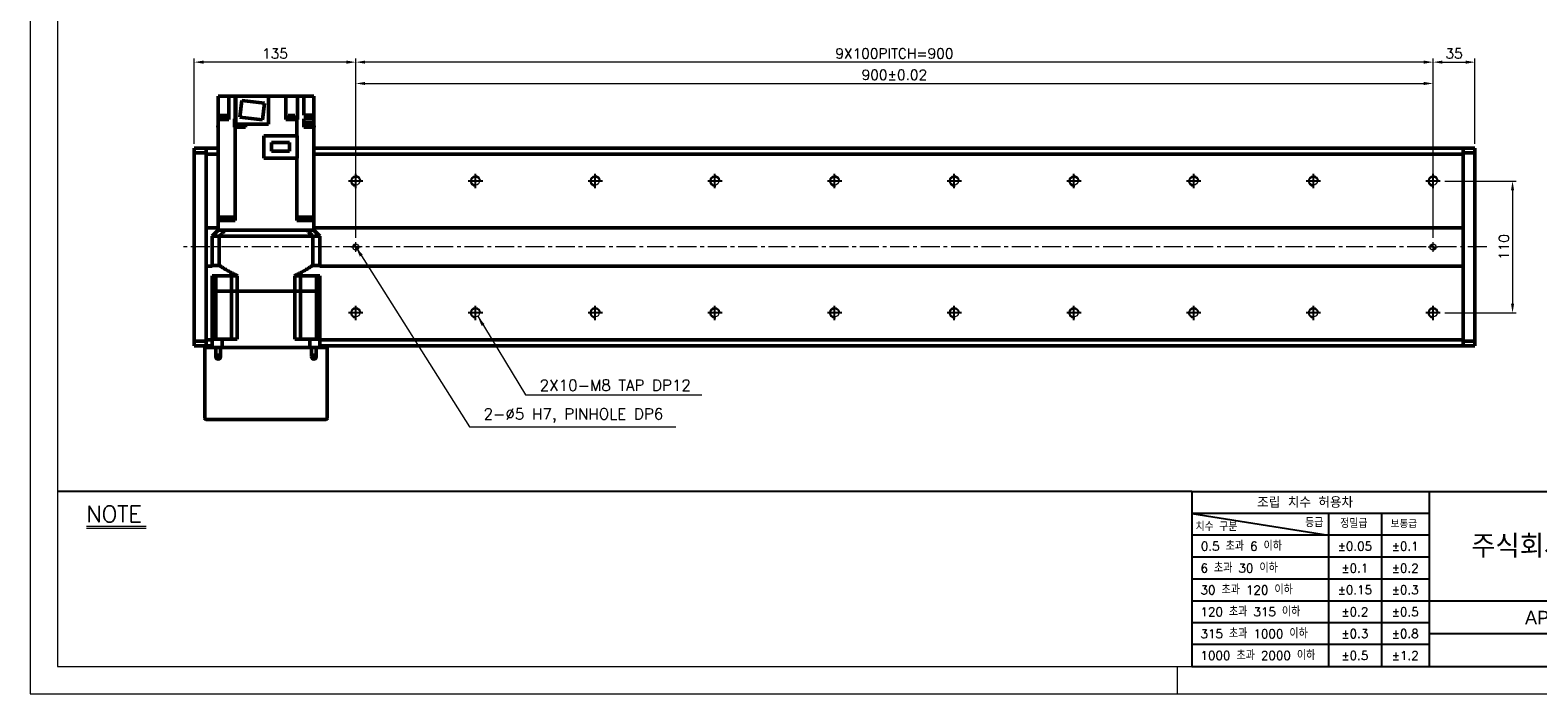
# Model space of a CAD drawing. Header units: millimetres. Extents: x 46891 to 50463, y 6223 to 9884.
# Tile 1 of 5: x 48547 to 49806, y 8529 to 9083. Entities that reach past the tile are written whole.
import ezdxf
from ezdxf.enums import TextEntityAlignment as Align

# ---------------------------------------------------------------- set-up
doc = ezdxf.new("R2010")
doc.units = ezdxf.units.MM
doc.header["$LTSCALE"] = 0.5
doc.linetypes.add('CENTER', pattern=[50.8, 31.75, -6.35, 6.35, -6.35])
doc.layers.get('0').update_dxf_attribs({"lineweight": 20})
for name, color, linetype, lineweight in [('1', 1, 'CENTER', 13), ('4', 4, 'Continuous', 13), ('외형선(ISO)', 7, 'Continuous', 50)]:
    doc.layers.add(name, color=color, linetype=linetype, lineweight=lineweight)
for name, color, linetype in [('3', 3, 'Continuous'), ('C', 1, 'CENTER'), ('DIM', 4, 'Continuous')]:
    doc.layers.add(name, color=color, linetype=linetype)
doc.styles.add('ACISOGDT', font='amgdt.shx')
doc.styles.add('DSR TEXT', font='romans.shx', dxfattribs={"bigfont": 'whgtxt.shx'})
doc.styles.get("Standard").update_dxf_attribs({"font": 'romans.shx', "bigfont": 'whgtxt.shx'})
doc.dimstyles.new('DSR', dxfattribs={"dimscale": 2, "dimtxt": 3, "dimasz": 3, "dimexe": 0.5, "dimexo": 0.5, "dimgap": 0.5, "dimtad": 1, "dimdsep": 46, "dimtxsty": 'Standard', "dimcen": 2.5, "dimclrd": 4, "dimclre": 4, "dimclrt": 2, "dimadec": 0, "dimazin": 2, "dimtfac": 1, "dimtmove": 0, "dimatfit": 3, "dimfxl": 0, "dimlwd": -1, "dimlwe": -1, "dimarcsym": 0})

# ---------------------------------------------------------------- blocks, each defined once
blk = doc.blocks.new('A$C13F00394')
for p, q in [((-202.34, 25.67), (-191.42, 25.67)), ((-202.34, 25.3), (-191.42, 25.3))]:
    blk.add_line(p, q)
at = {"layer": '3'}
for p, q in [((0, 32), (-207.68, 32)), ((0, 32), (202.32, 32)), ((0, 32), (0, 0)), ((43.43, 32), (43.43, 0)), ((0, 28), (25, 24)), ((43.43, 28), (0, 28)), ((25, 28), (25, 0)), ((34.7, 28), (34.7, 0)), ((43.43, 24), (0, 24)), ((43.43, 20), (0, 20)), ((43.43, 16), (0, 16)), ((0, 12), (129.32, 12)), ((43.43, 8), (0, 8)), ((97.32, 6), (43.43, 6)), ((43.43, 4), (0, 4)), ((0, 0), (202.32, 0))]:
    blk.add_line(p, q, dxfattribs=at)
at = {"color": 0, "style": 'DSR TEXT'}
for s, height, p in [('조립 치수 허용차', 2, (11.97, 29.02)), ('치수 구분', 1.5, (0.69, 24.78)), ('등급', 1.5, (20.77, 25.52)), ('정밀급', 1.5, (27.18, 25.37)), ('보통급', 1.3, (36.41, 25.38)), (' 0.5 초과 6 이하', 1.6, (0.56, 21.19)), (' 6 초과 30 이하', 1.6, (0.49, 17.19)), (' 30 초과 120 이하', 1.6, (0.49, 13.19)), (' 120 초과 315 이하', 1.6, (0.49, 9.19)), (' 315 초과 1000 이하', 1.6, (0.49, 5.19)), (' 1000 초과 2000 이하', 1.6, (0.49, 1.19))]:
    blk.add_text(s, height=height, dxfattribs=at).set_placement(p)
at = {"color": 7, "style": 'ACISOGDT'}
blk.add_text('APPROVED', height=2.5, dxfattribs=at).set_placement((70.28, 8.93), align=Align.MIDDLE_CENTER)
at = {"color": 7, "insert": (70.37, 22), "char_height": 4.2, "attachment_point": 5, "style": 'DSR TEXT'}
blk.add_mtext('주식회사 디에스알', dxfattribs=at)
at = {"color": 0, "char_height": 1.6, "attachment_point": 5, "style": 'DSR TEXT'}
for s, insert in [('%%P0.05', (29.85, 22)), ('%%P0.1', (39.07, 22)), ('%%P0.1', (29.85, 18)), ('%%P0.2', (39.07, 18)), ('%%P0.15', (29.85, 14)), ('%%P0.3', (39.07, 14)), ('%%P0.2', (29.85, 10)), ('%%P0.5', (39.07, 10)), ('%%P0.3', (29.85, 6)), ('%%P0.8', (39.07, 6)), ('%%P0.5', (29.85, 2)), ('%%P1.2', (39.07, 2))]:
    blk.add_mtext(s, dxfattribs=dict(at, insert=insert))
at = {"layer": '4', "color": 0, "style": 'DSR TEXT'}
blk.add_text('NOTE', height=3, dxfattribs=at).set_placement((-202.39, 26.38))
blk = doc.blocks.new('A$C1C1952E1')
at = {"color": 1}
blk.add_lwpolyline([(0, 0), (420, 0), (420, 297), (0, 297)], close=True, dxfattribs=at)
at = {"color": 3}
blk.add_lwpolyline([(5, 5), (415, 5), (415, 292), (5, 292)], close=True, dxfattribs=at)
blk = doc.blocks.new('A$C33E56CC6')
h = blk.add_hatch()
h.set_pattern_fill('ANSI31', color=256, style=0)
h.set_pattern_definition([(45, (-7065.45672, -6508.5399), (-0.0883883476, 0.0883883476), [])])
h.paths.add_polyline_path([(4, 6.5, 0.414214), (1.5, 4), (4, 4)])
h.paths.add_polyline_path([(6.5, 4), (4, 4), (4, 1.5, 0.414214)])
blk.add_circle((4, 4), 2.5)
at = {"layer": '1'}
for p, q in [((0, 4), (8, 4)), ((4, 0), (4, 8))]:
    blk.add_line(p, q, dxfattribs=at)
blk = doc.blocks.new('tap8')
blk.add_circle((0, 0), 3.4)
at = {"layer": 'C', "color": 1, "linetype": 'CENTER'}
for p, q in [((-6, 0), (6, 0)), ((0, -6), (0, 6))]:
    blk.add_line(p, q, dxfattribs=at)
at = {"layer": 'DIM', "color": 3}
blk.add_arc((0, 0), 4, 263.8455, 189.4314, dxfattribs=at)
blk = doc.blocks.new('*D85')
at = {"color": 1, "linetype": 'ByBlock'}
for p, q in [((49728.4, 8956.9), (49788.1, 8956.9)), ((49785.1, 8949.1), (49785.1, 8854.7)), ((49728.4, 8846.9), (49788.1, 8846.9))]:
    blk.add_line(p, q, dxfattribs=at)
at = {"color": 1}
for points in [[(49783.8, 8949.1), (49786.4, 8949.1), (49785.1, 8956.9)], [(49783.8, 8854.7), (49786.4, 8854.7), (49785.1, 8846.9)]]:
    blk.add_solid(points, dxfattribs=at)
at = {"layer": 'Defpoints', "color": 0}
for p in [(49724.8, 8956.9), (49724.8, 8846.9), (49785.1, 8846.9)]:
    blk.add_point(p, dxfattribs=at)
at = {"color": 3, "insert": (49777.9, 8901.9), "char_height": 8.4, "attachment_point": 5, "rotation": 90, "style": 'DSR TEXT'}
blk.add_mtext('110', dxfattribs=at)
blk = doc.blocks.new('*D86')
at = {"color": 1, "linetype": 'ByBlock'}
for p, q in [((48818.7, 8909.5), (48818.7, 9041.4)), ((48826.5, 9038.4), (49710.9, 9038.4)), ((49718.7, 8909.5), (49718.7, 9041.4))]:
    blk.add_line(p, q, dxfattribs=at)
at = {"color": 1}
for points in [[(48826.5, 9039.7), (48826.5, 9037.1), (48818.7, 9038.4)], [(49710.9, 9039.7), (49710.9, 9037.1), (49718.7, 9038.4)]]:
    blk.add_solid(points, dxfattribs=at)
at = {"layer": 'Defpoints', "color": 0}
for p in [(49718.7, 9038.4), (48818.7, 8905.9), (49718.7, 8905.9)]:
    blk.add_point(p, dxfattribs=at)
at = {"color": 3, "insert": (49268.7, 9045.6), "char_height": 8.4, "attachment_point": 5, "style": 'DSR TEXT'}
blk.add_mtext('900%%P0.02', dxfattribs=at)
blk = doc.blocks.new('*D87')
at = {"color": 1, "linetype": 'ByBlock'}
for p, q in [((49718.7, 8966.6), (49718.7, 9059.2)), ((49753.7, 8988), (49753.7, 9059.2)), ((49726.5, 9056.2), (49745.9, 9056.2))]:
    blk.add_line(p, q, dxfattribs=at)
at = {"color": 1}
for points in [[(49726.5, 9057.5), (49726.5, 9054.9), (49718.7, 9056.2)], [(49745.9, 9057.5), (49745.9, 9054.9), (49753.7, 9056.2)]]:
    blk.add_solid(points, dxfattribs=at)
at = {"layer": 'Defpoints', "color": 0}
for p in [(49753.7, 9056.2), (49753.7, 8984.4), (49718.7, 8963)]:
    blk.add_point(p, dxfattribs=at)
at = {"color": 3, "insert": (49736.2, 9063.4), "char_height": 8.4, "attachment_point": 5, "style": 'DSR TEXT'}
blk.add_mtext('35', dxfattribs=at)
blk = doc.blocks.new('*D88')
at = {"color": 1, "linetype": 'ByBlock'}
for p, q in [((48818.7, 8966.6), (48818.7, 9059.2)), ((49718.7, 8966.6), (49718.7, 9059.2)), ((49710.9, 9056.2), (48826.5, 9056.2))]:
    blk.add_line(p, q, dxfattribs=at)
at = {"color": 1}
for points in [[(48826.5, 9057.5), (48826.5, 9054.9), (48818.7, 9056.2)], [(49710.9, 9057.5), (49710.9, 9054.9), (49718.7, 9056.2)]]:
    blk.add_solid(points, dxfattribs=at)
at = {"layer": 'Defpoints', "color": 0}
for p in [(48818.7, 9056.2), (48818.7, 8963), (49718.7, 8963)]:
    blk.add_point(p, dxfattribs=at)
at = {"color": 3, "insert": (49268.7, 9063.4), "char_height": 8.4, "attachment_point": 5, "style": 'DSR TEXT'}
blk.add_mtext('9X100PITCH=900', dxfattribs=at)
blk = doc.blocks.new('*D89')
at = {"color": 1, "linetype": 'ByBlock'}
for p, q in [((48683.7, 8988), (48683.7, 9059.2)), ((48818.7, 8966.6), (48818.7, 9059.2)), ((48810.9, 9056.2), (48691.5, 9056.2))]:
    blk.add_line(p, q, dxfattribs=at)
at = {"color": 1}
for points in [[(48691.5, 9057.5), (48691.5, 9054.9), (48683.7, 9056.2)], [(48810.9, 9057.5), (48810.9, 9054.9), (48818.7, 9056.2)]]:
    blk.add_solid(points, dxfattribs=at)
at = {"layer": 'Defpoints', "color": 0}
for p in [(48683.7, 9056.2), (48683.7, 8984.4), (48818.7, 8963)]:
    blk.add_point(p, dxfattribs=at)
at = {"color": 3, "insert": (48751.2, 9063.4), "char_height": 8.4, "attachment_point": 5, "style": 'DSR TEXT'}
blk.add_mtext('135', dxfattribs=at)

msp = doc.modelspace()

# ---------------------------------------------------------------- linework, layer by layer
at = {"color": 1}
msp.add_line((49504.90132, 8551.81052), (49504.90132, 8528.99552), dxfattribs=at)
at = {"layer": '1'}
msp.add_line((49763.71073, 8901.94104), (48673.71073, 8901.94104), dxfattribs=at)
at = {"layer": '3'}
msp.add_line((49517.14175, 8551.81052), (50440.31632, 8551.81052), dxfattribs=at)
at = {"layer": '외형선(ISO)'}
for p, q in [((48703.71073, 9008.44104), (48703.71073, 9027.94104)), ((48703.71073, 9027.94104), (48708.11073, 9027.94104)), ((48712.61073, 9027.94104), (48708.11073, 9027.94104)), ((48717.37806, 9027.94104), (48712.61073, 9027.94104)), ((48712.61073, 9008.44104), (48712.61073, 9027.94104)), ((48717.37806, 9027.94104), (48718.04454, 9027.94104)), ((48718.04454, 9027.94104), (48718.04454, 9008.94104)), ((48718.51073, 9027.94104), (48718.04454, 9027.94104)), ((48718.51073, 9027.94104), (48745.91073, 9027.94104)), ((48718.51073, 9004.44104), (48718.51073, 9027.94104)), ((48721.92845, 9010.35098), (48723.63463, 9024.24662)), ((48723.63463, 9024.24662), (48742.493, 9021.93111)), ((48742.493, 9021.93111), (48740.78683, 9008.03546)), ((48760.41073, 9027.94104), (48745.91073, 9027.94104)), ((48745.91073, 9027.94104), (48745.91073, 9004.44104)), ((48760.41073, 9027.94104), (48760.41073, 9008.44104)), ((48764.91073, 9027.94104), (48760.41073, 9027.94104)), ((48764.91073, 9027.94104), (48770.07784, 9027.94104)), ((48775.15457, 9027.94104), (48770.07784, 9027.94104)), ((48770.07784, 9027.94104), (48770.07784, 9008.44104)), ((48775.15457, 9027.94104), (48775.31073, 9027.94104)), ((48775.31073, 9011.94104), (48775.31073, 9027.94104)), ((48779.31073, 9027.94104), (48775.31073, 9027.94104)), ((48779.31073, 9027.94104), (48783.71073, 9027.94104)), ((48783.71073, 9011.94104), (48783.71073, 9027.94104)), ((48703.71073, 8926.94104), (48703.71073, 9008.44104)), ((48703.71073, 9008.44104), (48712.26688, 9008.44104)), ((48705.14979, 9008.94104), (48711.14979, 9008.94104)), ((48705.14979, 9008.94104), (48705.14979, 9008.44104)), ((48705.19979, 9009.64104), (48711.09979, 9009.64104)), ((48705.19979, 9009.64104), (48705.19979, 9008.94104)), ((48705.39979, 9011.64104), (48710.89979, 9011.64104)), ((48705.39979, 9011.64104), (48705.39979, 9009.64104)), ((48710.89979, 9011.64104), (48710.89979, 9009.64104)), ((48711.09979, 9009.64104), (48711.09979, 9008.94104)), ((48711.14979, 9008.94104), (48711.14979, 9008.44104)), ((48712.61073, 9008.44104), (48712.26688, 9008.44104)), ((48717.38878, 9003.94104), (48717.38878, 9008.94104)), ((48718.04454, 9008.94104), (48717.38878, 9008.94104)), ((48718.04454, 9008.94104), (48718.51073, 9008.94104)), ((48740.78683, 9008.03546), (48721.92845, 9010.35098)), ((48760.41073, 9008.44104), (48769.37692, 9008.44104)), ((48761.9093, 9008.94104), (48767.9093, 9008.94104)), ((48761.9093, 9008.94104), (48761.9093, 9008.44104)), ((48761.9593, 9009.64104), (48767.8593, 9009.64104)), ((48761.9593, 9009.64104), (48761.9593, 9008.94104)), ((48762.1593, 9011.64104), (48767.6593, 9011.64104)), ((48762.1593, 9011.64104), (48762.1593, 9009.64104)), ((48767.6593, 9011.64104), (48767.6593, 9009.64104)), ((48767.8593, 9009.64104), (48767.8593, 9008.94104)), ((48767.9093, 9008.94104), (48767.9093, 9008.44104)), ((48769.37692, 8994.59104), (48769.37692, 9008.44104)), ((48769.37692, 9008.44104), (48770.0434, 9008.44104)), ((48770.07784, 9008.44104), (48770.0434, 9008.44104)), ((48775.31073, 9011.94104), (48783.71073, 9011.94104)), ((48775.31073, 9008.94104), (48775.31073, 9003.94104)), ((48783.71073, 9008.94104), (48775.31073, 9008.94104)), ((48783.71073, 9008.94104), (48783.71073, 9011.94104)), ((48783.71073, 9008.94104), (48783.71073, 9003.94104)), ((48703.49083, 9002.94104), (48703.71073, 9002.94104)), ((48703.49083, 9001.94104), (48703.49083, 9002.94104)), ((48703.71073, 9001.94104), (48703.49083, 9001.94104)), ((48717.3861, 9003.94104), (48717.3861, 9001.94104)), ((48717.38878, 9003.94104), (48717.3861, 9003.94104)), ((48717.3861, 9001.94104), (48718.04454, 9001.94104)), ((48718.50011, 9003.94104), (48717.38878, 9003.94104)), ((48718.04454, 9001.94104), (48720.72619, 9001.94104)), ((48718.04454, 9001.94104), (48718.04454, 8926.94104)), ((48718.20011, 9002.94104), (48725.80011, 9002.94104)), ((48718.20011, 9001.94104), (48718.20011, 9002.94104)), ((48718.50011, 9005.54104), (48718.51073, 9005.54104)), ((48718.50011, 9002.94104), (48718.50011, 9005.54104)), ((48745.91073, 9004.44104), (48718.51073, 9004.44104)), ((48723.27403, 9001.94104), (48720.72619, 9001.94104)), ((48723.27403, 9001.94104), (48726.51215, 9001.94104)), ((48725.50011, 9002.94104), (48725.50011, 9004.44104)), ((48725.50011, 9003.94104), (48726.51073, 9003.94104)), ((48725.80011, 9001.94104), (48725.80011, 9002.94104)), ((48726.51073, 9004.44104), (48726.51073, 9003.94104)), ((48726.51215, 9003.94104), (48726.51073, 9003.94104)), ((48726.51215, 9003.94104), (48726.51215, 9001.94104)), ((48741.91073, 8976.04104), (48741.91073, 8994.59104)), ((48741.91073, 8994.59104), (48769.71073, 8994.59104)), ((48769.71073, 8976.04104), (48769.71073, 8994.59104)), ((48775.27167, 9003.94104), (48775.27167, 9001.94104)), ((48775.31073, 9003.94104), (48775.27167, 9003.94104)), ((48775.27167, 9001.94104), (48783.71073, 9001.94104)), ((48775.31073, 9003.94104), (48776.63063, 9003.94104)), ((48776.33063, 9002.94104), (48783.93063, 9002.94104)), ((48776.33063, 9001.94104), (48776.33063, 9002.94104)), ((48776.63063, 9005.54104), (48783.63063, 9005.54104)), ((48776.63063, 9002.94104), (48776.63063, 9005.54104)), ((48783.63063, 9002.94104), (48783.63063, 9005.54104)), ((48783.71073, 9003.94104), (48783.63063, 9003.94104)), ((48783.71073, 9003.94104), (48783.71073, 9002.94104)), ((48783.71073, 9001.94104), (48783.71073, 8926.94104)), ((48783.93063, 9001.94104), (48783.71073, 9001.94104)), ((48783.93063, 9001.94104), (48783.93063, 9002.94104)), ((48683.71073, 8984.44104), (48683.71073, 8983.56236)), ((48693.71073, 8984.44104), (48683.71073, 8984.44104)), ((48683.71073, 8980.44104), (48683.71073, 8983.56236)), ((48693.71073, 8984.44104), (48693.71073, 8983.56236)), ((48693.71073, 8984.44104), (48703.71073, 8984.44104)), ((48693.71073, 8983.56236), (48693.71073, 8984.44104)), ((48693.71073, 8979.44104), (48693.71073, 8983.56236)), ((48693.71073, 8983.56236), (48693.71073, 8980.44104)), ((48748.16073, 8989.26604), (48763.26073, 8989.26604)), ((48748.16073, 8981.81604), (48748.16073, 8989.26604)), ((48763.26073, 8981.81604), (48748.16073, 8981.81604)), ((48763.26073, 8989.26604), (48763.26073, 8981.81604)), ((48783.71073, 8984.44104), (49743.71073, 8984.44104)), ((49743.71073, 8983.56236), (49743.71073, 8984.44104)), ((49743.71073, 8984.44104), (49743.71073, 8983.56236)), ((49743.71073, 8984.44104), (49753.71073, 8984.44104)), ((49743.71073, 8983.56236), (49743.71073, 8979.44104)), ((49743.71073, 8980.44104), (49743.71073, 8983.56236)), ((49753.71073, 8983.56236), (49753.71073, 8984.44104)), ((49753.71073, 8983.56236), (49753.71073, 8980.44104)), ((48683.71073, 8980.44104), (48693.71073, 8980.44104)), ((48683.71073, 8823.44104), (48683.71073, 8980.44104)), ((48693.71073, 8917.94104), (48693.71073, 8979.44104)), ((48693.71073, 8979.44104), (48703.71073, 8979.44104)), ((48741.91073, 8976.04104), (48769.71073, 8976.04104)), ((48769.37692, 8976.04104), (48769.37692, 8926.94104)), ((48783.71073, 8979.44104), (49743.71073, 8979.44104)), ((49743.71073, 8980.44104), (49753.71073, 8980.44104)), ((49743.71073, 8979.44104), (49743.71073, 8917.94104)), ((49753.71073, 8980.44104), (49753.71073, 8823.44104)), ((48693.71073, 8917.08749), (48693.71073, 8917.94104)), ((48703.71073, 8917.94104), (48693.71073, 8917.94104)), ((48712.26688, 8926.94104), (48703.71073, 8926.94104)), ((48703.71073, 8923.94104), (48703.71073, 8926.94104)), ((48703.71073, 8923.94104), (48710.71073, 8923.94104)), ((48703.71073, 8923.94104), (48703.71073, 8915.94104)), ((48708.84645, 8923.94104), (48708.84645, 8926.94104)), ((48718.05316, 8923.94104), (48710.71073, 8923.94104)), ((48712.26688, 8926.94104), (48717.37806, 8926.94104)), ((48718.04454, 8926.94104), (48717.37806, 8926.94104)), ((48717.63385, 8926.94104), (48717.63385, 8923.94104)), ((48718.05316, 8926.94104), (48718.04454, 8926.94104)), ((48718.05316, 8923.94104), (48718.05316, 8926.94104)), ((48769.37692, 8926.94104), (48769.3683, 8926.94104)), ((48769.3683, 8923.94104), (48769.3683, 8926.94104)), ((48776.71073, 8923.94104), (48769.3683, 8923.94104)), ((48770.0434, 8926.94104), (48769.37692, 8926.94104)), ((48769.78761, 8926.94104), (48769.78761, 8923.94104)), ((48770.0434, 8926.94104), (48775.15457, 8926.94104)), ((48783.71073, 8926.94104), (48775.15457, 8926.94104)), ((48776.71073, 8923.94104), (48783.71073, 8923.94104)), ((48778.57501, 8926.94104), (48778.57501, 8923.94104)), ((48783.71073, 8926.94104), (48783.71073, 8923.94104)), ((48783.71073, 8923.94104), (48783.71073, 8915.94104)), ((49743.71073, 8917.94104), (48783.71073, 8917.94104)), ((49743.71073, 8917.94104), (49743.71073, 8917.08749)), ((48693.71073, 8916.73394), (48693.71073, 8917.08749)), ((48693.71073, 8887.14815), (48693.71073, 8916.73394)), ((48693.71073, 8916.73394), (48693.71073, 8887.14815)), ((48698.71073, 8910.94104), (48703.71073, 8915.94104)), ((48698.71073, 8910.94104), (48704.70813, 8910.94104)), ((48698.71073, 8886.49104), (48698.71073, 8910.94104)), ((48703.79882, 8915.94104), (48703.71073, 8915.94104)), ((48709.6037, 8915.94104), (48703.79882, 8915.94104)), ((48704.70813, 8910.94104), (48782.71332, 8910.94104)), ((48704.70813, 8886.49104), (48704.70813, 8910.94104)), ((48709.70705, 8915.94104), (48709.6037, 8915.94104)), ((48709.70705, 8915.94104), (48777.7144, 8915.94104)), ((48710.71073, 8915.94104), (48776.71073, 8915.94104)), ((48777.7144, 8915.94104), (48777.81776, 8915.94104)), ((48783.62264, 8915.94104), (48777.81776, 8915.94104)), ((48782.71332, 8910.94104), (48788.71073, 8910.94104)), ((48782.71332, 8886.49104), (48782.71332, 8910.94104)), ((48783.62264, 8915.94104), (48783.71073, 8915.94104)), ((48783.71073, 8915.94104), (48788.71073, 8910.94104)), ((48788.71073, 8886.49104), (48788.71073, 8910.94104)), ((49743.71073, 8917.08749), (49743.71073, 8916.73394)), ((49743.71073, 8916.73394), (49743.71073, 8887.14815)), ((49743.71073, 8887.14815), (49743.71073, 8916.73394)), ((48693.71073, 8886.7946), (48693.71073, 8887.14815)), ((48693.71073, 8885.94104), (48693.71073, 8886.7946)), ((48693.71073, 8824.44104), (48693.71073, 8885.94104)), ((48693.71073, 8885.94104), (48698.71073, 8885.94104)), ((48704.70813, 8886.49104), (48698.71073, 8886.49104)), ((48788.71073, 8886.49104), (48782.71332, 8886.49104)), ((48788.71073, 8885.94104), (49743.71073, 8885.94104)), ((49743.71073, 8887.14815), (49743.71073, 8886.7946)), ((49743.71073, 8886.7946), (49743.71073, 8885.94104)), ((49743.71073, 8885.94104), (49743.71073, 8824.44104)), ((48701.65851, 8877.94104), (48698.71073, 8877.94104)), ((48698.71073, 8864.94104), (48698.71073, 8877.94104)), ((48701.65851, 8877.94104), (48714.85573, 8877.94104)), ((48701.65851, 8864.94104), (48701.65851, 8877.94104)), ((48719.71073, 8877.94104), (48714.85573, 8877.94104)), ((48714.85573, 8864.94104), (48714.85573, 8877.94104)), ((48719.71073, 8864.94104), (48719.71073, 8877.94104)), ((48772.56573, 8877.94104), (48767.71073, 8877.94104)), ((48767.71073, 8864.94104), (48767.71073, 8877.94104)), ((48785.76295, 8877.94104), (48772.56573, 8877.94104)), ((48772.56573, 8864.94104), (48772.56573, 8877.94104)), ((48788.71073, 8877.94104), (48785.76295, 8877.94104)), ((48785.76295, 8864.94104), (48785.76295, 8877.94104)), ((48788.71073, 8864.94104), (48788.71073, 8877.94104)), ((48698.71073, 8864.94104), (48701.65851, 8864.94104)), ((48698.71073, 8864.94104), (48698.71073, 8824.94104)), ((48701.65851, 8864.94104), (48698.71073, 8864.94104)), ((48701.65851, 8864.94104), (48708.35573, 8864.94104)), ((48701.65851, 8824.94104), (48701.65851, 8864.94104)), ((48701.65851, 8864.94104), (48708.35573, 8864.94104)), ((48708.35573, 8864.94104), (48714.85573, 8864.94104)), ((48708.35573, 8864.94104), (48714.85573, 8864.94104)), ((48714.85573, 8864.94104), (48719.71073, 8864.94104)), ((48714.85573, 8824.94104), (48714.85573, 8864.94104)), ((48719.71073, 8864.94104), (48714.85573, 8864.94104)), ((48719.71073, 8864.94104), (48767.71073, 8864.94104)), ((48719.71073, 8864.94104), (48719.71073, 8824.94104)), ((48719.71073, 8864.94104), (48767.71073, 8864.94104)), ((48767.71073, 8864.94104), (48767.71073, 8824.94104)), ((48767.71073, 8864.94104), (48772.56573, 8864.94104)), ((48772.56573, 8864.94104), (48767.71073, 8864.94104)), ((48772.56573, 8824.94104), (48772.56573, 8864.94104)), ((48772.56573, 8864.94104), (48779.06573, 8864.94104)), ((48772.56573, 8864.94104), (48779.06573, 8864.94104)), ((48779.06573, 8864.94104), (48785.76295, 8864.94104)), ((48779.06573, 8864.94104), (48785.76295, 8864.94104)), ((48785.76295, 8864.94104), (48788.71073, 8864.94104)), ((48785.76295, 8824.94104), (48785.76295, 8864.94104)), ((48788.71073, 8864.94104), (48785.76295, 8864.94104)), ((48788.71073, 8864.94104), (48788.71073, 8824.94104)), ((48693.71073, 8823.44104), (48683.71073, 8823.44104)), ((48683.71073, 8820.31972), (48683.71073, 8823.44104)), ((48683.71073, 8820.31972), (48683.71073, 8819.44104)), ((48693.71073, 8819.44104), (48683.71073, 8819.44104)), ((48692.71073, 8817.94104), (48693.71073, 8817.94104)), ((48692.71073, 8817.94104), (48692.71073, 8758.94104)), ((48693.71073, 8820.31972), (48693.71073, 8824.44104)), ((48698.71073, 8824.44104), (48693.71073, 8824.44104)), ((48693.71073, 8823.44104), (48693.71073, 8820.31972)), ((48693.71073, 8820.31972), (48693.71073, 8819.44104)), ((48693.71073, 8819.44104), (48693.71073, 8820.31972)), ((48693.71073, 8819.44104), (48698.71073, 8819.44104)), ((48693.71073, 8817.94104), (48693.71073, 8819.44104)), ((48693.71073, 8817.94104), (48701.71073, 8817.94104)), ((48707.11838, 8824.94104), (48698.71073, 8824.94104)), ((48698.71073, 8817.94104), (48698.71073, 8824.94104)), ((48701.71073, 8817.94104), (48705.71073, 8817.94104)), ((48701.71073, 8810.44104), (48701.71073, 8817.94104)), ((48705.71073, 8817.94104), (48705.71073, 8810.44104)), ((48705.71073, 8817.94104), (48781.71073, 8817.94104)), ((48707.11838, 8824.94104), (48719.71073, 8824.94104)), ((48707.11838, 8817.94104), (48707.11838, 8824.94104)), ((48767.71073, 8824.94104), (48780.30308, 8824.94104)), ((48788.71073, 8824.94104), (48780.30308, 8824.94104)), ((48780.30308, 8817.94104), (48780.30308, 8824.94104)), ((48781.71073, 8817.94104), (48785.71073, 8817.94104)), ((48781.71073, 8810.44104), (48781.71073, 8817.94104)), ((48785.71073, 8817.94104), (48785.71073, 8810.44104)), ((48785.71073, 8817.94104), (48793.71073, 8817.94104)), ((48788.71073, 8817.94104), (48788.71073, 8824.94104)), ((49743.71073, 8824.44104), (48788.71073, 8824.44104)), ((48788.71073, 8819.44104), (49743.71073, 8819.44104)), ((48793.71073, 8817.94104), (48793.71073, 8819.44104)), ((48793.71073, 8817.94104), (48794.71073, 8817.94104)), ((48794.71073, 8758.94104), (48794.71073, 8817.94104)), ((49743.71073, 8824.44104), (49743.71073, 8820.31972)), ((49753.71073, 8823.44104), (49743.71073, 8823.44104)), ((49743.71073, 8820.31972), (49743.71073, 8823.44104)), ((49743.71073, 8819.44104), (49743.71073, 8820.31972)), ((49743.71073, 8820.31972), (49743.71073, 8819.44104)), ((49743.71073, 8819.44104), (49753.71073, 8819.44104)), ((49753.71073, 8823.44104), (49753.71073, 8820.31972)), ((49753.71073, 8819.44104), (49753.71073, 8820.31972)), ((48693.71073, 8757.94104), (48793.71073, 8757.94104))]:
    msp.add_line(p, q, dxfattribs=at)
for centre in [(48703.71073, 8810.44104), (48783.71073, 8810.44104)]:
    msp.add_circle(centre, 1.2295, dxfattribs=at)
for centre, radius, start, end in [((48703.71073, 8810.44104), 2, 180, 0), ((48783.71073, 8810.44104), 2, 180, 0), ((48693.71073, 8758.94104), 1, 180, 270), ((48793.71073, 8758.94104), 1, 270, 0)]:
    msp.add_arc(centre, radius, start, end, dxfattribs=at)
for points in [[(48709.70705, 8915.94104), (48709.16461, 8915.39894), (48708.07109, 8914.30576), (48706.40469, 8912.63897), (48705.27654, 8911.50999), (48704.70813, 8910.94104)], [(48782.71332, 8910.94104), (48782.14464, 8911.51027), (48781.01612, 8912.63961), (48779.34973, 8914.30641), (48778.25657, 8915.39922), (48777.7144, 8915.94104)]]:
    msp.add_open_spline(points, degree=3, dxfattribs=at)
for points, weights in [([(48704.70813, 8886.49104), (48712.78959, 8881.19805), (48719.71073, 8877.94104)], [1.24342419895, 1.30973118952, 1.35416666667]), ([(48767.71073, 8877.94104), (48774.63187, 8881.19805), (48782.71332, 8886.49104)], [1.35416666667, 1.30973118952, 1.24342419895])]:
    msp.add_rational_spline(points, weights, degree=2, dxfattribs=at)

# ---------------------------------------------------------------- block references
at = {"xscale": 4.563000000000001, "yscale": 4.563000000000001, "zscale": 4.563000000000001}
for name, p in [('A$C1C1952E1', (48546.67132, 8528.99552)), ('A$C13F00394', (49517.14175, 8551.81052))]:
    msp.add_blockref(name, p, dxfattribs=at)
at = {"rotation": 90}
for p in [(48818.71073, 8956.94104), (48918.71073, 8956.94104), (49018.71073, 8956.94104), (49118.71073, 8956.94104), (49218.71073, 8956.94104), (49318.71073, 8956.94104), (49418.71073, 8956.94104), (49518.71073, 8956.94104), (49618.71073, 8956.94104), (49718.71073, 8956.94104), (48818.71073, 8846.94104), (48918.71073, 8846.94104), (49018.71073, 8846.94104), (49118.71073, 8846.94104), (49218.71073, 8846.94104), (49318.71073, 8846.94104), (49418.71073, 8846.94104), (49518.71073, 8846.94104), (49618.71073, 8846.94104), (49718.71073, 8846.94104)]:
    msp.add_blockref('tap8', p, dxfattribs=at)
for p in [(48814.71073, 8897.94104), (49714.71073, 8897.94104)]:
    msp.add_blockref('A$C33E56CC6', p)

# ---------------------------------------------------------------- texts
at = {"color": 3, "char_height": 9.24, "attachment_point": 7, "style": 'DSR TEXT'}
for s, insert in [('2X10-M8 TAP DP12', (48972.32804, 8781.91913)), ('2-%%C5 H7, PINHOLE DP6', (48925.48939, 8755.14449))]:
    msp.add_mtext(s, dxfattribs=dict(at, insert=insert))

# ---------------------------------------------------------------- dimensions: what is measured, and where the dimension line sits
for base, p1, p2, picture, middle in [((48683.71073, 9056.17737), (48818.71073, 8962.98801), (48683.71073, 8984.44104), '*D89', (48751.21073, 9063.37737)), ((49753.71073, 9056.17737), (49718.71073, 8962.98801), (49753.71073, 8984.44104), '*D87', (49736.21073, 9063.37737))]:
    dim = msp.add_linear_dim(base=base, p1=p1, p2=p2, dimstyle='DSR', override={"dimscale": 3, "dimtxt": 2.8, "dimasz": 2.600136, "dimexe": 1, "dimexo": 1.2, "dimgap": 1, "dimdec": 4, "dimtxsty": 'DSR TEXT', "dimclrd": 1, "dimclre": 1, "dimclrt": 3, "dimtdec": 4, "dimtix": 1})
    dim.commit()
    dim.dimension.update_dxf_attribs({"geometry": picture, "text_midpoint": middle})
for base, p1, p2, text, picture, middle in [((48818.71073, 9056.17737), (49718.71073, 8962.98801), (48818.71073, 8962.98801), '9X100PITCH=<>', '*D88', (49268.71073, 9063.37737)), ((49718.71073, 9038.36164), (48818.71073, 8905.94104), (49718.71073, 8905.94104), '<>%%P0.02', '*D86', (49268.71073, 9045.56164))]:
    dim = msp.add_linear_dim(base=base, p1=p1, p2=p2, text=text, dimstyle='DSR', override={"dimscale": 3, "dimtxt": 2.8, "dimasz": 2.600136, "dimexe": 1, "dimexo": 1.2, "dimgap": 1, "dimdec": 4, "dimtxsty": 'DSR TEXT', "dimclrd": 1, "dimclre": 1, "dimclrt": 3, "dimtdec": 4, "dimtix": 1})
    dim.commit()
    dim.dimension.update_dxf_attribs({"geometry": picture, "text_midpoint": middle})
dim = msp.add_linear_dim(base=(49785.1497, 8846.94104), p1=(49724.7577, 8956.94104), p2=(49724.7577, 8846.94104), angle=90, dimstyle='DSR', override={"dimscale": 3, "dimtxt": 2.8, "dimasz": 2.600136, "dimexe": 1, "dimexo": 1.2, "dimgap": 1, "dimdec": 4, "dimtxsty": 'DSR TEXT', "dimclrd": 1, "dimclre": 1, "dimclrt": 3, "dimtdec": 4, "dimtix": 1})
dim.commit()
dim.dimension.update_dxf_attribs({"geometry": '*D85', "text_midpoint": (49777.9497, 8901.94104)})

# ---------------------------------------------------------------- leaders
at = {"annotation_type": 0, "has_hookline": 1, "hookline_direction": 0}
for points, text_width in [([(48818.71073, 8901.94104), (48913.60894, 8751.84449), (48922.18939, 8751.84449)], 160.4625), ([(48920.57539, 8844.09798), (48960.44759, 8778.61913), (48969.02804, 8778.61913)], 135.575)]:
    msp.add_leader(points, dimstyle='DSR', override={"dimscale": 3.3, "dimtxt": 2.8, "dimasz": 2.600136, "dimexe": 1, "dimexo": 1.2, "dimgap": 1, "dimdec": 4, "dimtxsty": 'DSR TEXT', "dimclrd": 1, "dimclre": 1, "dimclrt": 3, "dimtdec": 4, "dimtix": 1}, dxfattribs=dict(at, text_width=text_width))

doc.saveas('drawing.dxf')
